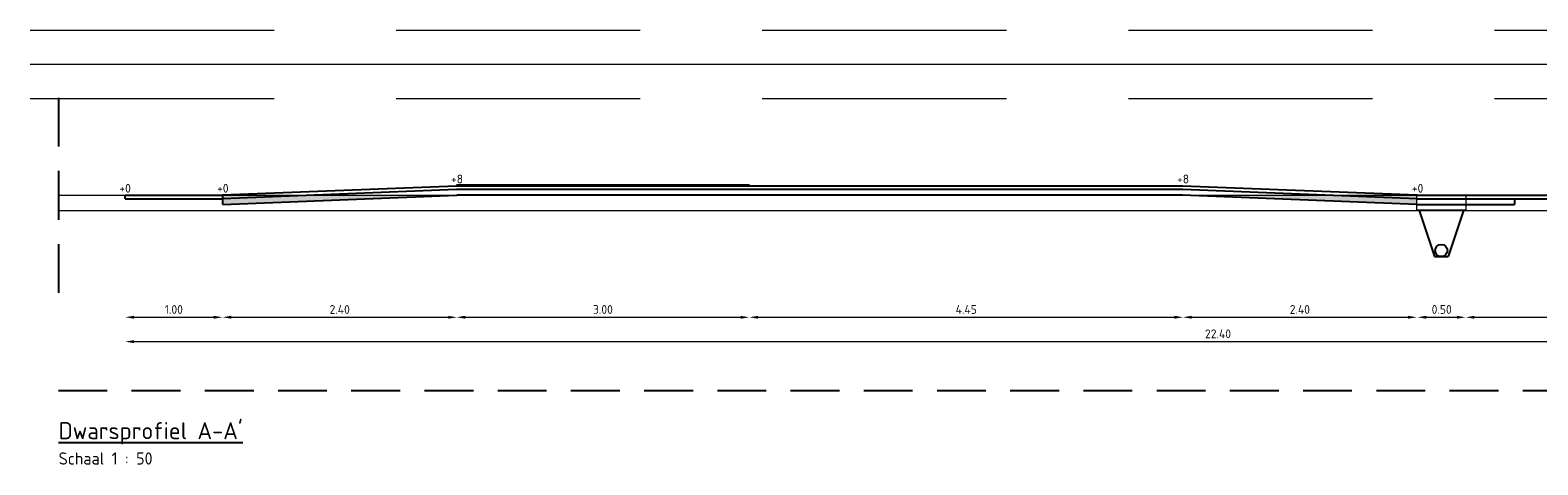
# Model space of a CAD drawing. Header units: metres. Extents: x 198714 to 199133, y 355604 to 356082.
# Tile 16 of 36: x 199093.59 to 199109.03, y 355625.79 to 355630.25. Entities that reach past the tile are written whole.
import ezdxf
from ezdxf.enums import TextEntityAlignment as Align

# ---------------------------------------------------------------- set-up
doc = ezdxf.new("R2010")
doc.units = ezdxf.units.M
doc.linetypes.add('DASHED', pattern=[0.75, 0.5, -0.25])
doc.linetypes.add('DASHED2', pattern=[0.375, 0.25, -0.125])
for name, color, linetype, lineweight in [('- ONTWERPLIJNEN', 3, 'Continuous', 25), ('V-WE-VH-VERHARDING_ASFALT_ZAAGSNEDE-G', 7, 'ZAAGLIJN', 5), ('X-XX-AL-AANPIJLING-M', 7, 'Continuous', 18), ('X-XX-BESTAAND-DETAIL-G', 252, 'Continuous', 5), ('X-XX-NIEUW-DETAIL-A', 251, 'Continuous', 0)]:
    doc.layers.add(name, color=color, linetype=linetype, lineweight=lineweight)
doc.layers.add('X-XX-AL-DETAIL-AFSTANDSLIJNEN-G', color=2, linetype='Continuous', lineweight=5, plot=False)
for name, color, linetype in [('X-XX-NIEUW-DETAIL-G', 1, 'Continuous'), ('X-XX-NIEUW-DETAIL-M', 7, 'Continuous'), ('X-XX-NIEUW-DETAIL-S', 1, 'Continuous'), ('X-XX-NIEUW-DETAIL-T', 3, 'Continuous')]:
    doc.layers.add(name, color=color, linetype=linetype)
doc.styles.add('NLCS-ISO', font='NLCS-ISO.ttf')
doc.styles.add('NLCS-ISO-T18', font='NLCS-ISO.ttf')
doc.linetypes.add('ZAAGLIJN', pattern='A,1,-0.25,["Z",NLCS-ISO,S=0.36,R=0,X=-0.18,Y=-0.18],-0.25', length=1.5)
doc.dimstyles.new('Jens 1_50 - standaard', dxfattribs={"dimscale": 0.05, "dimtxt": 1.8, "dimasz": 1.8, "dimexe": 2, "dimexo": 2, "dimgap": 0.7, "dimtad": 1, "dimzin": 0, "dimdsep": 46, "dimtxsty": 'NLCS-ISO', "dimcen": 2.5, "dimdle": 2, "dimse1": 1, "dimse2": 1, "dimclrd": 256, "dimclre": 256, "dimclrt": 256, "dimadec": 1, "dimazin": 0, "dimtfac": 1, "dimtdec": 3, "dimtofl": 0, "dimtmove": 1, "dimatfit": 0, "dimfxl": 2, "dimfxlon": 1, "dimtfillclr": 254, "dimtolj": 1, "dimtzin": 0, "dimlwd": 18, "dimlwe": 18, "dimarcsym": 0})

# ---------------------------------------------------------------- blocks, each defined once
blk = doc.blocks.new('d')
at = {"color": 3, "style": 'NLCS-ISO'}
blk.add_attdef('%%UA-A', (0, -0.5), '', height=0.175, dxfattribs=at)
at = {"color": 1, "style": 'NLCS-ISO'}
blk.add_attdef('A-A', (0, -0.76), '', height=0.125, dxfattribs=at)
blk = doc.blocks.new('*D167')
at = {"layer": 'Defpoints', "color": 0, "transparency": 16777216}
for p in [(199094.561, 355628.521), (199095.559, 355628.521), (199095.559, 355627.306)]:
    blk.add_point(p, dxfattribs=at)
at = {"layer": 'X-XX-AL-AANPIJLING-M', "linetype": 'Continuous', "lineweight": 18, "transparency": 16777216}
blk.add_line((199094.651, 355627.306), (199095.469, 355627.306), dxfattribs=at)
at = {"layer": 'X-XX-AL-AANPIJLING-M', "transparency": 16777216}
for points in [[(199094.651, 355627.321), (199094.651, 355627.291), (199094.561, 355627.306)], [(199095.469, 355627.321), (199095.469, 355627.291), (199095.559, 355627.306)]]:
    blk.add_solid(points, dxfattribs=at)
at = {"layer": 'X-XX-AL-AANPIJLING-M', "transparency": 16777216, "insert": (199095.06, 355627.386), "char_height": 0.09, "attachment_point": 5, "style": 'NLCS-ISO'}
blk.add_mtext('\\A1;1.00', dxfattribs=at)
blk = doc.blocks.new('*D168')
at = {"layer": 'Defpoints', "color": 0, "ltscale": 0.2, "transparency": 16777216}
for p in [(199095.558, 355628.556), (199097.961, 355628.651), (199097.961, 355627.306)]:
    blk.add_point(p, dxfattribs=at)
at = {"layer": 'X-XX-AL-AANPIJLING-M', "linetype": 'Continuous', "lineweight": 18, "ltscale": 0.2, "transparency": 16777216}
blk.add_line((199095.648, 355627.306), (199097.871, 355627.306), dxfattribs=at)
at = {"layer": 'X-XX-AL-AANPIJLING-M', "ltscale": 0.2, "transparency": 16777216}
for points in [[(199095.648, 355627.321), (199095.648, 355627.291), (199095.558, 355627.306)], [(199097.871, 355627.321), (199097.871, 355627.291), (199097.961, 355627.306)]]:
    blk.add_solid(points, dxfattribs=at)
at = {"layer": 'X-XX-AL-AANPIJLING-M', "ltscale": 0.2, "transparency": 16777216, "insert": (199096.759, 355627.386), "char_height": 0.09, "attachment_point": 5, "style": 'NLCS-ISO'}
blk.add_mtext('\\A1;2.40', dxfattribs=at)
blk = doc.blocks.new('*D169')
at = {"layer": 'Defpoints', "color": 0, "ltscale": 0.2, "transparency": 16777216}
for p in [(199107.8, 355628.556), (199108.293, 355628.556), (199108.293, 355627.306)]:
    blk.add_point(p, dxfattribs=at)
at = {"layer": 'X-XX-AL-AANPIJLING-M', "linetype": 'Continuous', "lineweight": 18, "ltscale": 0.2, "transparency": 16777216}
blk.add_line((199107.89, 355627.306), (199108.203, 355627.306), dxfattribs=at)
at = {"layer": 'X-XX-AL-AANPIJLING-M', "ltscale": 0.2, "transparency": 16777216}
for points in [[(199107.89, 355627.321), (199107.89, 355627.291), (199107.8, 355627.306)], [(199108.203, 355627.321), (199108.203, 355627.291), (199108.293, 355627.306)]]:
    blk.add_solid(points, dxfattribs=at)
at = {"layer": 'X-XX-AL-AANPIJLING-M', "ltscale": 0.2, "transparency": 16777216, "insert": (199108.047, 355627.386), "char_height": 0.09, "attachment_point": 5, "style": 'NLCS-ISO'}
blk.add_mtext('\\A1;0.50', dxfattribs=at)
blk = doc.blocks.new('*D170')
at = {"layer": 'Defpoints', "color": 0, "ltscale": 0.2, "transparency": 16777216}
for p in [(199108.293, 355628.556), (199116.951, 355628.556), (199116.951, 355627.306)]:
    blk.add_point(p, dxfattribs=at)
at = {"layer": 'X-XX-AL-AANPIJLING-M', "linetype": 'Continuous', "lineweight": 18, "ltscale": 0.2, "transparency": 16777216}
blk.add_line((199108.383, 355627.306), (199116.861, 355627.306), dxfattribs=at)
at = {"layer": 'X-XX-AL-AANPIJLING-M', "ltscale": 0.2, "transparency": 16777216}
for points in [[(199108.383, 355627.321), (199108.383, 355627.291), (199108.293, 355627.306)], [(199116.861, 355627.321), (199116.861, 355627.291), (199116.951, 355627.306)]]:
    blk.add_solid(points, dxfattribs=at)
at = {"layer": 'X-XX-AL-AANPIJLING-M', "ltscale": 0.2, "transparency": 16777216, "insert": (199112.622, 355627.386), "char_height": 0.09, "attachment_point": 5, "style": 'NLCS-ISO'}
blk.add_mtext('\\A1;8.65', dxfattribs=at)
blk = doc.blocks.new('*D171')
at = {"layer": 'Defpoints', "color": 0, "ltscale": 0.2, "transparency": 16777216}
for p in [(199094.561, 355628.556), (199116.951, 355628.556), (199116.951, 355627.056)]:
    blk.add_point(p, dxfattribs=at)
at = {"layer": 'X-XX-AL-AANPIJLING-M', "linetype": 'Continuous', "lineweight": 18, "ltscale": 0.2, "transparency": 16777216}
blk.add_line((199094.651, 355627.056), (199116.861, 355627.056), dxfattribs=at)
at = {"layer": 'X-XX-AL-AANPIJLING-M', "ltscale": 0.2, "transparency": 16777216}
for points in [[(199094.651, 355627.071), (199094.651, 355627.041), (199094.561, 355627.056)], [(199116.861, 355627.071), (199116.861, 355627.041), (199116.951, 355627.056)]]:
    blk.add_solid(points, dxfattribs=at)
at = {"layer": 'X-XX-AL-AANPIJLING-M', "ltscale": 0.2, "transparency": 16777216, "insert": (199105.756, 355627.136), "char_height": 0.09, "attachment_point": 5, "style": 'NLCS-ISO'}
blk.add_mtext('\\A1;22.40', dxfattribs=at)
blk = doc.blocks.new('*D172')
at = {"layer": 'Defpoints', "color": 0, "ltscale": 0.2, "transparency": 16777216}
for p in [(199097.955, 355628.651), (199100.955, 355628.651), (199100.955, 355627.306)]:
    blk.add_point(p, dxfattribs=at)
at = {"layer": 'X-XX-AL-AANPIJLING-M', "linetype": 'Continuous', "lineweight": 18, "ltscale": 0.2, "transparency": 16777216}
blk.add_line((199098.045, 355627.306), (199100.865, 355627.306), dxfattribs=at)
at = {"layer": 'X-XX-AL-AANPIJLING-M', "ltscale": 0.2, "transparency": 16777216}
for points in [[(199098.045, 355627.321), (199098.045, 355627.291), (199097.955, 355627.306)], [(199100.865, 355627.321), (199100.865, 355627.291), (199100.955, 355627.306)]]:
    blk.add_solid(points, dxfattribs=at)
at = {"layer": 'X-XX-AL-AANPIJLING-M', "ltscale": 0.2, "transparency": 16777216, "insert": (199099.455, 355627.386), "char_height": 0.09, "attachment_point": 5, "style": 'NLCS-ISO'}
blk.add_mtext('\\A1;3.00', dxfattribs=at)
blk = doc.blocks.new('*D173')
at = {"layer": 'Defpoints', "color": 0, "ltscale": 0.2, "transparency": 16777216}
for p in [(199105.395, 355628.651), (199107.793, 355628.556), (199107.793, 355627.306)]:
    blk.add_point(p, dxfattribs=at)
at = {"layer": 'X-XX-AL-AANPIJLING-M', "linetype": 'Continuous', "lineweight": 18, "ltscale": 0.2, "transparency": 16777216}
blk.add_line((199105.485, 355627.306), (199107.703, 355627.306), dxfattribs=at)
at = {"layer": 'X-XX-AL-AANPIJLING-M', "ltscale": 0.2, "transparency": 16777216}
for points in [[(199105.485, 355627.321), (199105.485, 355627.291), (199105.395, 355627.306)], [(199107.703, 355627.321), (199107.703, 355627.291), (199107.793, 355627.306)]]:
    blk.add_solid(points, dxfattribs=at)
at = {"layer": 'X-XX-AL-AANPIJLING-M', "ltscale": 0.2, "transparency": 16777216, "insert": (199106.594, 355627.386), "char_height": 0.09, "attachment_point": 5, "style": 'NLCS-ISO'}
blk.add_mtext('\\A1;2.40', dxfattribs=at)
blk = doc.blocks.new('*D174')
at = {"layer": 'Defpoints', "color": 0, "ltscale": 0.2, "transparency": 16777216}
for p in [(199100.955, 355628.651), (199105.398, 355628.651), (199105.398, 355627.306)]:
    blk.add_point(p, dxfattribs=at)
at = {"layer": 'X-XX-AL-AANPIJLING-M', "linetype": 'Continuous', "lineweight": 18, "ltscale": 0.2, "transparency": 16777216}
blk.add_line((199101.045, 355627.306), (199105.308, 355627.306), dxfattribs=at)
at = {"layer": 'X-XX-AL-AANPIJLING-M', "ltscale": 0.2, "transparency": 16777216}
for points in [[(199101.045, 355627.321), (199101.045, 355627.291), (199100.955, 355627.306)], [(199105.308, 355627.321), (199105.308, 355627.291), (199105.398, 355627.306)]]:
    blk.add_solid(points, dxfattribs=at)
at = {"layer": 'X-XX-AL-AANPIJLING-M', "ltscale": 0.2, "transparency": 16777216, "insert": (199103.177, 355627.386), "char_height": 0.09, "attachment_point": 5, "style": 'NLCS-ISO'}
blk.add_mtext('\\A1;4.45', dxfattribs=at)

msp = doc.modelspace()

# ---------------------------------------------------------------- hatches: boundary and pattern name
at = {"layer": '- ONTWERPLIJNEN', "ltscale": 0.2}
h = msp.add_hatch(color=21, dxfattribs=at)
h.dxf.hatch_style = 1
h.paths.add_polyline_path([(199100.955, 355628.661), (199098.455, 355628.661), (199097.955, 355628.661), (199097.955, 355628.651), (199100.955, 355628.651)])
at = {"layer": 'X-XX-NIEUW-DETAIL-A', "ltscale": 0.2}
h = msp.add_hatch(color=253, dxfattribs=at)
h.dxf.hatch_style = 1
h.paths.add_polyline_path([(199097.958, 355628.556), (199096.443, 355628.556), (199095.561, 355628.521), (199095.561, 355628.461)])
h = msp.add_hatch(color=253, dxfattribs=at)
h.dxf.hatch_style = 1
h.paths.add_polyline_path([(199096.443, 355628.556), (199095.561, 355628.556), (199095.561, 355628.521)], flags=17)
h = msp.add_hatch(color=253, dxfattribs=at)
h.dxf.hatch_style = 1
h.paths.add_polyline_path([(199106.91, 355628.556), (199105.393, 355628.556), (199107.793, 355628.461), (199107.793, 355628.521)])
h = msp.add_hatch(color=253, dxfattribs=at)
h.dxf.hatch_style = 1
h.paths.add_polyline_path([(199107.793, 355628.556), (199106.91, 355628.556), (199107.793, 355628.521)])

# ---------------------------------------------------------------- linework, layer by layer
at = {"layer": 'V-WE-VH-VERHARDING_ASFALT_ZAAGSNEDE-G', "ltscale": 0.1}
for p, q in [((199107.793, 355628.401), (199107.793, 355628.556)), ((199108.293, 355628.556), (199108.293, 355628.401))]:
    msp.add_line(p, q, dxfattribs=at)
at = {"layer": 'X-XX-AL-DETAIL-AFSTANDSLIJNEN-G', "linetype": 'DASHED', "ltscale": 5, "flags": 128}
for points in [[(199093.588, 355630.249), (199117.451, 355630.249)], [(199093.588, 355629.549), (199117.451, 355629.549)]]:
    msp.add_lwpolyline(points, dxfattribs=at)
at = {"layer": 'X-XX-AL-DETAIL-AFSTANDSLIJNEN-G', "flags": 128}
msp.add_lwpolyline([(199093.588, 355629.899), (199117.451, 355629.899)], dxfattribs=at)
at = {"layer": 'X-XX-BESTAAND-DETAIL-G', "flags": 128}
for points in [[(199093.878, 355628.556), (199117.451, 355628.556)], [(199093.878, 355628.401), (199117.451, 355628.401)]]:
    msp.add_lwpolyline(points, dxfattribs=at)
at = {"layer": 'X-XX-NIEUW-DETAIL-G', "color": 6, "linetype": 'DASHED', "flags": 128}
msp.add_lwpolyline([(199093.878, 355629.556), (199093.878, 355627.556)], dxfattribs=at)
at = {"layer": 'X-XX-NIEUW-DETAIL-M', "color": 1, "linetype": 'DASHED2', "ltscale": 2, "flags": 128}
msp.add_lwpolyline([(199093.878, 355626.556), (199117.451, 355626.556)], dxfattribs=at)
at = {"layer": 'X-XX-NIEUW-DETAIL-S'}
for p, q in [((199097.955, 355628.661), (199097.955, 355628.651)), ((199097.955, 355628.616), (199097.955, 355628.616)), ((199100.955, 355628.661), (199100.955, 355628.651)), ((199108.293, 355628.401), (199107.793, 355628.401)), ((199107.816, 355628.401), (199107.973, 355627.928)), ((199108.271, 355628.401), (199108.113, 355627.928))]:
    msp.add_line(p, q, dxfattribs=at)
at = {"layer": 'X-XX-NIEUW-DETAIL-S', "flags": 128}
for points in [[(199094.561, 355628.521), (199094.561, 355628.556)], [(199094.561, 355628.556), (199095.558, 355628.556)], [(199107.797, 355628.556), (199105.395, 355628.651), (199097.955, 355628.651), (199095.558, 355628.556)], [(199107.796, 355628.521), (199105.395, 355628.616), (199097.956, 355628.616), (199095.559, 355628.521)], [(199095.561, 355628.461), (199097.958, 355628.556)], [(199095.561, 355628.461), (199095.561, 355628.556)], [(199098.455, 355628.661), (199097.955, 355628.661)], [(199105.393, 355628.556), (199097.958, 355628.556)], [(199100.955, 355628.661), (199098.455, 355628.661)], [(199107.793, 355628.461), (199105.393, 355628.556)], [(199107.797, 355628.556), (199116.951, 355628.556)], [(199094.561, 355628.521), (199095.561, 355628.521)], [(199107.793, 355628.521), (199116.951, 355628.521)], [(199107.793, 355628.461), (199108.793, 355628.461)], [(199108.793, 355628.521), (199108.793, 355628.461)], [(199107.973, 355627.928), (199108.113, 355627.928)]]:
    msp.add_lwpolyline(points, dxfattribs=at)
at = {"layer": 'X-XX-NIEUW-DETAIL-S'}
msp.add_circle((199108.043, 355627.99), 0.0625, dxfattribs=at)

# ---------------------------------------------------------------- block references
at = {"layer": 'X-XX-NIEUW-DETAIL-M'}
msp.add_blockref('d', (199093.88, 355626.556), dxfattribs=at).add_auto_attribs({'%%UA-A': "%%UDwarsprofiel A-A'", 'A-A': 'Schaal 1 : 50'})

# ---------------------------------------------------------------- texts
at = {"layer": 'X-XX-NIEUW-DETAIL-T', "style": 'NLCS-ISO-T18'}
for s, p in [('+8', (199097.961, 355628.651)), ('+8', (199105.398, 355628.651)), ('+0', (199094.561, 355628.556)), ('+0', (199095.562, 355628.556)), ('+0', (199107.8, 355628.556))]:
    msp.add_text(s, height=0.09, dxfattribs=at).set_placement(p, align=Align.BOTTOM_CENTER)

# ---------------------------------------------------------------- dimensions: what is measured, and where the dimension line sits
at = {"layer": 'X-XX-AL-AANPIJLING-M', "ltscale": 0.2}
for base, p1, p2, text, picture, middle in [((199116.951, 355627.056), (199094.561, 355628.556), (199116.951, 355628.556), '22.40', '*D171', (199105.756, 355627.136)), ((199105.398, 355627.306), (199100.955, 355628.651), (199105.398, 355628.651), '4.45', '*D174', (199103.177, 355627.386)), ((199108.293, 355627.306), (199107.8, 355628.556), (199108.293, 355628.556), '0.50', '*D169', (199108.047, 355627.386)), ((199116.951, 355627.306), (199108.293, 355628.556), (199116.951, 355628.556), '8.65', '*D170', (199112.622, 355627.386))]:
    dim = msp.add_linear_dim(base=base, p1=p1, p2=p2, text=text, dimstyle='Jens 1_50 - standaard', dxfattribs=at)
    dim.commit()
    dim.dimension.update_dxf_attribs({"geometry": picture, "text_midpoint": middle})
for base, p1, p2, picture, middle in [((199097.961, 355627.306), (199095.558, 355628.556), (199097.961, 355628.651), '*D168', (199096.759, 355627.386)), ((199100.955, 355627.306), (199097.955, 355628.651), (199100.955, 355628.651), '*D172', (199099.455, 355627.386)), ((199107.793, 355627.306), (199105.395, 355628.651), (199107.793, 355628.556), '*D173', (199106.594, 355627.386))]:
    dim = msp.add_linear_dim(base=base, p1=p1, p2=p2, dimstyle='Jens 1_50 - standaard', dxfattribs=at)
    dim.commit()
    dim.dimension.update_dxf_attribs({"geometry": picture, "text_midpoint": middle})
at = {"layer": 'X-XX-AL-AANPIJLING-M'}
dim = msp.add_linear_dim(base=(199095.559, 355627.306), p1=(199094.561, 355628.521), p2=(199095.559, 355628.521), dimstyle='Jens 1_50 - standaard', dxfattribs=at)
dim.commit()
dim.dimension.update_dxf_attribs({"geometry": '*D167', "text_midpoint": (199095.06, 355627.386)})

doc.saveas('drawing.dxf')
